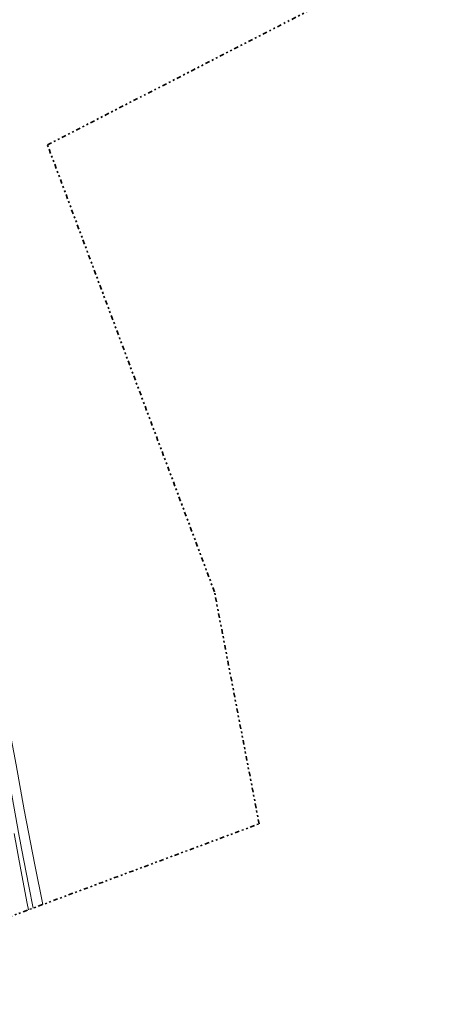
# Model space of a CAD drawing. Header units: metres. Extents: x 169249 to 194689, y 406250 to 412203.
# Tile 160 of 256: x 179444 to 179673, y 407566 to 408115. Entities that reach past the tile are written whole.
import ezdxf

# ---------------------------------------------------------------- set-up
doc = ezdxf.new("R2010")
doc.units = ezdxf.units.M
doc.linetypes.add('BGT_NLCS_N264$0$AL-TEKENBLADGRENS', pattern=[11.5, 2.5, -1.5, 1, -1.5, 1, -1.5, 2.5])
for name, color, linetype, lineweight in [('BGT_NLCS_N264$0$B-WE-GW-WATERGANG_INSTEEK-G', 252, 'CONTINUOUS', 18), ('BGT_NLCS_N264$0$B-WE-GW-WATERGANG_WATERLIJN-G', 252, 'CONTINUOUS', 18), ('BGT_NLCS_N264$0$B-WE-OG-TOPOGRAFIE_CULTUURSCHEIDING-G', 252, 'CONTINUOUS', 18), ('BGT_NLCS_N264$0$X-XX-AL-TEKENBLADGRENS-G', 252, 'BGT_NLCS_N264$0$AL-TEKENBLADGRENS', 35), ('X-XX-AL-REFERENTIE-G', 7, 'CONTINUOUS', 18)]:
    doc.layers.add(name, color=color, linetype=linetype, lineweight=lineweight)

# ---------------------------------------------------------------- blocks, each defined once
blk = doc.blocks.new('BGT_NLCS_N264')
at = {"layer": 'BGT_NLCS_N264$0$B-WE-GW-WATERGANG_INSTEEK-G'}
blk.add_polyline3d([(179365.18, 408077.23, 16.73), (179365.85, 408073.89, 16.72), (179366.38, 408071.85, 16.72), (179368.16, 408065.01, 16.73), (179371.79, 408043.13, 16.9), (179376.27, 408016.15, 17.12), (179383.08, 407978.94, 17.04), (179390.47, 407942.43, 17.11), (179396.23, 407910.14, 17.12), (179403.5, 407873.96, 17.03), (179410.23, 407838.5, 17.02), (179415.93, 407807.45, 17.01), (179422.07, 407775.26, 16.94), (179427.63, 407743.64, 16.95), (179432.35, 407721.51, 17.21), (179434.68, 407710.6, 17.34), (179438.85, 407687.59, 17.18), (179443.9, 407659.66, 17.16), (179444.42, 407656.85, 17.16), (179445.21, 407652.77, 17.18), (179449.34, 407631.74, 17.26), (179451.69, 407619.46, 17.23)], dxfattribs=at)
at = {"layer": 'BGT_NLCS_N264$0$B-WE-GW-WATERGANG_WATERLIJN-G'}
blk.add_polyline3d([(179441.03, 407661.07, 16.02), (179444.81, 407640.74, 16.02), (179448.32, 407622.03, 16.02), (179449.04, 407618.47, 16.02)], dxfattribs=at)
at = {"layer": 'BGT_NLCS_N264$0$B-WE-OG-TOPOGRAFIE_CULTUURSCHEIDING-G'}
blk.add_polyline3d([(179457.05, 407621.46, 17), (179452.6, 407643.65, 17.04), (179446.62, 407674.22, 17.02), (179442.23, 407699.37, 17), (179436.79, 407727.79, 17.07), (179432.42, 407752.1, 17.02), (179427.36, 407778.83, 17.12), (179420.31, 407814.28, 16.99), (179414.32, 407846.35, 17.04), (179408.79, 407874.9, 17.03), (179402.04, 407909.46, 17.31), (179396.97, 407936.38, 17.14), (179390.82, 407970.69, 17.15), (179382.58, 408010.63, 16.98), (179369.23, 408078.21, 16.8)], dxfattribs=at)
at = {"layer": 'BGT_NLCS_N264$0$X-XX-AL-TEKENBLADGRENS-G'}
for points in [[(179459.62, 408045.11, 0), (179824.88, 408233.02, 0), (181328.16, 409006.39, 0), (181394.76, 409023.68, 0), (181539.35, 409117.36, 0), (181648.39, 409103.79, 0), (181736.79, 409149.58, 0), (182661.62, 409265.02, 0), (183148.16, 409341.6, 0), (183404.61, 409381.96, 0), (183657.89, 409105.81, 0), (183889.73, 409338.43, 0), (183732.95, 409543.13, 0), (183924.51, 409664.89, 0), (184371.53, 409746.39, 0)], [(175476.52, 406256.32, 0), (176494.22, 406305.5, 0), (177082.08, 406540.73, 0), (177580.1, 406718.53, 0), (177789.98, 406830.42, 0), (177908.32, 406944.94, 0), (178194.36, 407398.64, 0), (178251.24, 407448.21, 0), (178768, 407708.75, 0), (179155.46, 407904.09, 0), (179191.45, 407837.79, 0), (179277.47, 407554.43, 0), (179577.55, 407666.44, 0), (179552.65, 407795.82, 0), (179459.62, 408045.11, 0)]]:
    blk.add_polyline3d(points, dxfattribs=at)

msp = doc.modelspace()

# ---------------------------------------------------------------- block references
at = {"layer": 'X-XX-AL-REFERENTIE-G'}
msp.add_blockref('BGT_NLCS_N264', (0, 0), dxfattribs=at)

doc.saveas('drawing.dxf')
